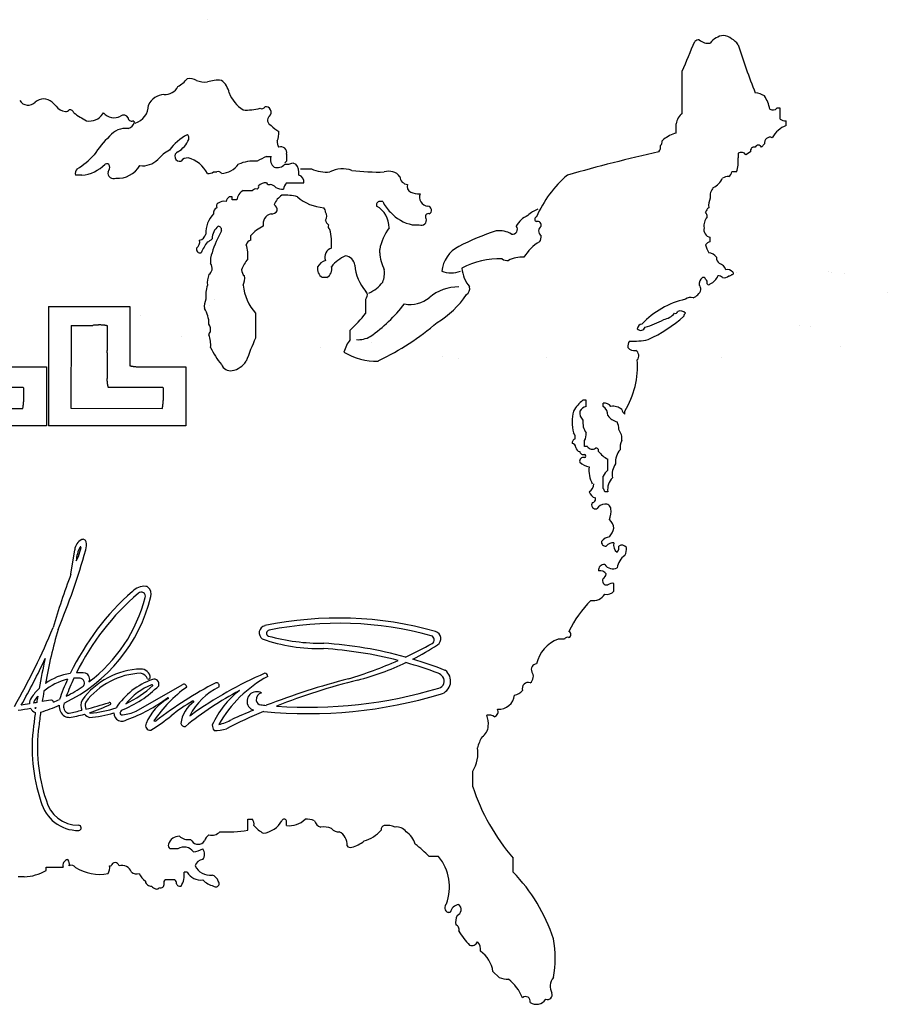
# Model space of a CAD drawing. Extents: x 11.9 to 28.9, y -4.9 to 4.9.
# Tile 4 of 4: x 20.6 to 28.9, y -4.7 to 4.7. Entities that reach past the tile are written whole.
import ezdxf

# ---------------------------------------------------------------- set-up
doc = ezdxf.new("R2010")
doc.units = 0
doc.header["$MEASUREMENT"] = 0
doc.linetypes.add('solid', pattern=[0])
doc.layers.get('0').update_dxf_attribs({"linetype": 'solid'})

msp = doc.modelspace()

# ---------------------------------------------------------------- linework, layer by layer
at = {"color": 3, "linetype": 'solid'}
for p, q in [((22.3842, 4.6809), (22.3842, 4.681)), ((26.906, 3.794), (26.906, 4.192)), ((20.949, 3.86), (20.912, 3.897)), ((21.3915, 3.7865), (21.399, 3.794)), ((27.836, 3.838), (27.806, 3.838)), ((27.836, 3.735), (27.836, 3.838)), ((21.694, 3.705), (21.679, 3.72)), ((26.847, 3.602), (26.847, 3.69)), ((27.895, 3.676), (27.895, 3.72)), ((26.714, 3.528), (26.7285, 3.543)), ((27.688, 3.499), (27.659, 3.469)), ((22.949, 3.38), (22.993, 3.38)), ((23.141, 3.4025), (23.141, 3.336)), ((27.437, 3.41), (27.437, 3.366)), ((27.555, 3.4245), (27.511, 3.395)), ((23.126, 3.321), (23.141, 3.336)), ((23.2, 3.321), (23.23, 3.307)), ((21.192, 3.203), (21.133, 3.203)), ((22.447, 3.233), (22.4765, 3.233)), ((23.274, 3.262), (23.377, 3.262)), ((27.423, 3.233), (27.378, 3.233)), ((23.141, 3.129), (23.304, 3.129)), ((22.624, 2.997), (22.595, 2.997)), ((22.624, 2.967), (22.624, 2.997)), ((22.728, 3.056), (22.816, 3.056)), ((22.669, 2.967), (22.624, 2.967)), ((24.056, 2.952), (24.0265, 2.952)), ((24.337, 2.731), (24.4035, 2.731)), ((22.802, 2.583), (22.802, 2.627)), ((27.172, 2.568), (27.172, 2.613)), ((24.027, 2.465), (24.027, 2.495)), ((27.4251, 2.2777), (27.4251, 2.2778)), ((28.2924, 2.2853), (28.2924, 2.2852)), ((28.3274, 2.2803), (28.3274, 2.2802)), ((28.4474, 2.2703), (28.4474, 2.2702)), ((23.525, 2.229), (23.481, 2.229)), ((23.909, 2.081), (23.894, 2.096)), ((28.8565, 2.0894), (28.8565, 2.0892)), ((22.4567, 2.0153), (22.4567, 2.0152)), ((23.894, 1.889), (23.894, 2.022)), ((20.8777, 1.9524), (20.8777, 0.8172)), ((20.8777, 1.9524), (21.6509, 1.9524)), ((21.6509, 1.9524), (21.6509, 1.3896)), ((22.4038, 1.9602), (22.4038, 1.9602)), ((22.846, 1.889), (22.846, 1.653)), ((21.7487, 1.8701), (21.7487, 1.8702)), ((21.0922, 1.7734), (21.0881, 0.9865)), ((21.0922, 1.7734), (21.2986, 1.7734)), ((21.4364, 1.5372), (21.4364, 1.7694)), ((23.746, 1.638), (23.746, 1.727)), ((28.0248, 1.7748), (28.0248, 1.7752)), ((28.1244, 1.7651), (28.1244, 1.7652)), ((22.143, 1.6694), (22.143, 1.6694)), ((23.9526, 1.6087), (23.9526, 1.6088)), ((23.9526, 1.6088), (23.9526, 1.6087)), ((21.4364, 1.2776), (21.4364, 1.5098)), ((23.4629, 1.5663), (23.4629, 1.5662)), ((28.4124, 1.5702), (28.4124, 1.5702)), ((24.012, 1.432), (24.0195, 1.439)), ((24.627, 1.4752), (24.627, 1.4752)), ((24.7813, 1.4558), (24.7813, 1.4559)), ((25.6142, 1.4701), (25.6142, 1.4702)), ((27.2773, 1.4652), (27.2773, 1.4652)), ((20.4665, 1.38), (20.8559, 1.38)), ((20.8559, 1.38), (20.8559, 0.8172)), ((21.7944, 1.38), (22.1838, 1.38)), ((22.1838, 1.38), (22.1838, 0.8172)), ((20.6318, 1.1832), (20.1182, 1.1832)), ((20.6415, 1.1752), (20.6318, 1.1832)), ((21.9597, 1.1832), (21.4461, 1.1832)), ((21.9694, 1.1752), (21.9597, 1.1832)), ((25.991, 1.062), (25.961, 1.062)), ((25.991, 1.003), (25.991, 1.062)), ((26.153, 1.003), (26.153, 1.033)), ((19.7603, 0.9865), (20.6318, 0.9825)), ((21.0881, 0.9865), (21.9597, 0.9825)), ((26.36, 0.929), (26.36, 0.959)), ((20.8559, 0.8172), (19.5498, 0.8172)), ((22.1838, 0.8172), (20.8777, 0.8172)), ((25.976, 0.62), (25.976, 0.679)), ((26.005, 0.62), (25.976, 0.62)), ((26.197, 0.398), (26.197, 0.501)), ((26.153, 0.221), (26.153, 0.339)), ((26.197, 0.191), (26.168, 0.191)), ((21.09, -0.5923), (21.1261, -0.3598)), ((21.1396, -0.4648), (21.1605, -0.4245)), ((26.256, -0.753), (26.256, -0.68)), ((25.784, -1.211), (25.725, -1.211)), ((21.7097, -1.895), (22.1482, -1.6453)), ((24.913, -2.614), (24.913, -2.466)), ((22.772, -2.924), (22.816, -2.924)), ((22.772, -3.027), (22.772, -2.924)), ((23.141, -2.983), (23.141, -2.938)), ((22.241, -3.13), (22.226, -3.116)), ((22.108, -3.204), (22.034, -3.204)), ((21.458, -3.367), (21.473, -3.367)), ((24.588, -3.278), (24.499, -3.278)), ((25.297, -3.426), (25.297, -3.293)), ((20.853, -3.381), (21.015, -3.381)), ((20.853, -3.411), (20.853, -3.381)), ((22.196, -3.426), (22.167, -3.426)), ((20.646, -3.47), (20.587, -3.47)), ((22.078, -3.5), (21.99, -3.5)), ((24.699, -3.81), (24.677, -3.81)), ((25.164, -4.43), (25.105, -4.371))]:
    msp.add_line(p, q, dxfattribs=at)
for centre, radius, start, end in [((27.3223, 4.3467), 0.187, 97.77033, 143.48066), ((27.2512, 4.3053), 0.2312, 36.53479, 78.57562), ((-6.1558, 18.2409), 35.9229, 336.97802, 337.46412), ((27.0607, 4.4372), 0.0513, 81.87272, 135.77665), ((27.1535, 4.5891), 0.1324, 229.78866, 278.03), ((33.6063, 6.3859), 6.468, 197.48048, 201.77955), ((22.2185, 3.981), 0.1399, 61.6089, 99.25789), ((21.9857, 4.1083), 0.1377, 265.55003, 332.63237), ((21.925, 4.352), 0.3574, 300.80428, 319.31716), ((22.366, 4.2991), 0.2112, 247.44983, 275.97871), ((22.4915, 3.7684), 0.3369, 84.97602, 107.89336), ((22.3998, 3.9458), 0.1993, 11.64259, 52.54267), ((21.9889, 3.7931), 0.1784, 94.48209, 155.18953), ((22.9006, 4.0996), 0.326, 200.3881, 238.03733), ((27.5795, 3.7817), 0.2053, 58.09053, 84.2602), ((27.3013, 3.7223), 0.4518, 13.85968, 31.15262), ((20.6813, 3.9614), 0.0935, 211.94209, 316.40533), ((20.8305, 3.8048), 0.1231, 48.52502, 131.47498), ((21.0378, 3.9118), 0.1028, 210.25564, 269.55573), ((21.6497, 3.8671), 0.1773, 286.98585, 360.30281), ((22.905, 3.866), 0.0318, 241.84979, 335.79939), ((22.9415, 3.8009), 0.0526, -44.54999, 98.19404), ((21.0432, 3.8485), 0.04, 261.04937, 320.40152), ((21.0815, 3.7865), 0.0373, 11.61146, 101.61146), ((21.8944, 4.9098), 1.3593, 235.17004, 241.0793), ((21.2665, 3.8642), 0.1472, 258.4372, 328.13886), ((21.4993, 3.883), 0.134, 221.58961, 297.42745), ((21.5905, 3.7195), 0.0534, 33.54158, 123.54112), ((21.6645, 3.7459), 0.0297, 173.96128, 299.26165), ((22.7647, 4.3084), 0.4868, 265.67035, 284.90988), ((23.0122, 3.7242), 0.0518, 129.77462, 248.3043), ((27.0339, 3.6527), 0.1906, 132.15395, 168.71281), ((27.768, 3.8787), 0.0557, 239.87761, 313.08833), ((21.6099, 3.7301), 0.0878, 286.63706, 343.36294), ((23.2326, 3.9005), 0.3283, 223.14837, 239.721), ((27.9929, 3.4317), 0.2632, 111.83566, 151.32443), ((27.884, 3.8003), 0.081, 233.66799, 277.80324), ((22.0755, 2.9053), 0.9088, 132.80609, 147.392), ((21.613, 3.4499), 0.1973, 83.59762, 141.77987), ((22.4153, 3.1648), 0.4758, 117.44719, 144.80486), ((22.1712, 3.554), 0.0413, -15.46225, 53.11143), ((22.8947, 3.5985), 0.1733, -24.00801, 6.12895), ((26.9392, 3.2684), 0.3461, 105.44413, 127.49232), ((27.74, 3.5097), 0.0531, 65.51728, 191.61335), ((21.9825, 3.6385), 0.2477, 300.44779, 337.31806), ((23.138, 3.517), 0.0857, 172.62316, 214.07417), ((23.0855, 3.4152), 0.0569, -12.85319, 108.96451), ((26.6197, 3.4728), 0.0801, 323.39513, 368.07609), ((26.6632, 3.5208), 0.0513, -45.77757, 8.12746), ((27.5925, 3.4316), 0.0382, 78.66622, 190.69365), ((27.6295, 3.4545), 0.0329, 26.17477, 153.82523), ((20.7543, 3.9067), 0.7554, 301.41051, 317.36061), ((22.1873, 3.1237), 0.354, 117.02389, 140.04224), ((22.1249, 3.3813), 0.0469, 111.08665, 285.00905), ((23.9709, 1.2262), 2.384, 115.38279, 117.74756), ((23.0807, 3.3497), 0.0928, 160.91207, 231.56554), ((30.394, -12.9505), 16.7905, 102.76527, 105.83285), ((27.4668, 3.3667), 0.0525, 32.57097, 124.51148), ((21.172, 3.5346), 0.3322, 273.44836, 316.7548), ((21.4285, 3.2775), 0.0329, 26.17564, 116.17518), ((21.3777, 3.281), 0.081, -36.33241, 7.80342), ((21.5355, 3.4179), 0.2446, 265.66315, 329.23258), ((21.7715, 3.4956), 0.2044, 262.75114, 314.98993), ((22.1977, 3.2903), 0.0759, 85.2119, 143.03008), ((22.1335, 3.09), 0.2849, 26.70541, 75.67182), ((22.5051, 3.4389), 0.2215, 274.12226, 323.44494), ((22.8388, 2.9118), 0.4248, 86.99755, 111.50929), ((23.0487, 3.3804), 0.1066, 256.01695, 316.46073), ((23.1408, 3.4316), 0.1255, 263.24914, 298.17733), ((23.1109, 3.2178), 0.1488, 354.31184, 396.8501), ((27.0785, 3.3365), 0.3597, 343.27792, 364.70411), ((21.1975, 3.218), 0.0663, 138.38569, 193.08532), ((21.4946, 3.2218), 0.0528, 167.68923, 295.18024), ((22.399, 3.2983), 0.081, 262.19666, 306.33255), ((22.4913, 3.2033), 0.0332, 26.37151, 116.37242), ((23.2392, 3.1402), 0.0658, 350.15762, 432.45036), ((23.5245, 3.6076), 0.3758, 246.88764, 274.50277), ((23.6752, 2.9968), 0.2654, 71.13077, 117.1584), ((24.012, 5.2245), 1.9924, 262.76269, 271.69693), ((24.1135, 3.1068), 0.1331, 37.56853, 108.60715), ((24.2941, 3.1902), 0.0752, 181.65646, 269.12338), ((26.5484, 2.3496), 1.1266, 130.75267, 156.15518), ((27.3377, 3.1041), 0.0847, 82.36384, 124.33349), ((27.3016, 3.2504), 0.0783, 307.21796, 347.18341), ((22.8519, 3.0925), 0.0243, 291.95844, 378.00792), ((22.938, 3.0482), 0.0816, 82.25178, 140.54796), ((22.975, 3.1418), 0.029, 206.24987, 292.29936), ((22.9765, 3.0385), 0.077, 37.08693, 82.94988), ((23.2466, 3.0405), 0.1378, 140.02694, 167.62242), ((24.3445, 3.0925), 0.0562, 156.39988, 246.39941), ((27.1205, 3.2545), 0.1876, 295.404, 334.59615), ((22.6475, 2.9295), 0.0855, 127.87487, 164.74513), ((22.7845, 2.9545), 0.1162, 119.10926, 173.80822), ((22.8495, 3.0276), 0.0439, 74.83062, 139.73218), ((23.1983, 2.8507), 0.1896, 122.28951, 157.58889), ((23.1008, 3.2045), 0.135, 242.30216, 274.78015), ((23.1265, 2.542), 0.4699, 75.52026, 93.59913), ((23.5208, 3.3103), 0.4181, 228.53204, 266.45529), ((24.396, 3.2085), 0.1832, 246.16898, 274.69776), ((24.4905, 2.9936), 0.0858, 157.83493, 266.35049), ((27.3037, 3.0005), 0.133, 140.55449, 187.9957), ((22.506, 2.908), 0.0326, 117.35, 207.35), ((22.5465, 2.8532), 0.1005, 79.39088, 123.52639), ((22.978, 2.863), 0.075, 0.77674, 53.12756), ((24.0282, 2.919), 0.033, 92.87374, 199.4456), ((23.8897, 2.7086), 0.2264, 358.06916, 421.71832), ((24.3527, 3.0871), 0.326, 204.47981, 226.9106), ((24.4794, 2.8686), 0.0398, 299.53796, 441.88823), ((27.3188, 2.9115), 0.1628, 154.34282, 186.52402), ((22.6208, 2.6568), 0.2482, 134.43868, 183.4063), ((22.5053, 2.8415), 0.0587, 118.76085, 187.33466), ((23.0163, 2.738), 0.0988, 103.64709, 192.86744), ((22.993, 2.909), 0.075, 269.99936, 323.13074), ((23.46, 2.8565), 0.0506, 351.47467, 406.17506), ((23.4719, 2.812), 0.0531, 315.86386, 404.13614), ((24.4051, 3.091), 0.3664, 221.33768, 259.29179), ((24.488, 2.8097), 0.0267, 65.65134, 227.5713), ((25.5258, 2.612), 0.2252, 113.21506, 152.50306), ((25.6142, 2.6383), 0.2531, 108.71388, 134.43467), ((27.2111, 2.8239), 0.0878, 128.06326, 163.36251), ((27.0912, 2.8123), 0.0513, 351.87244, 405.77785), ((22.5869, 2.5943), 0.1549, 128.23058, 178.63932), ((22.4899, 2.683), 0.033, 340.54072, 448.0328), ((23.0281, 2.4499), 0.2872, 112.11678, 141.93312), ((23.5888, 2.7965), 0.0817, 195.26861, 233.30491), ((23.5711, 2.716), 0.0345, 154.25629, 240.30668), ((24.4237, 2.7753), 0.0486, -114.4976, 17.65749), ((25.2914, 2.6865), 0.0455, 258.08946, 400.43948), ((25.5274, 2.7825), 0.0244, 112.61874, 247.38126), ((25.529, 2.727), 0.0348, -18.43486, 108.43454), ((25.5946, 2.6715), 0.0552, 126.26216, 233.73784), ((27.2428, 2.7209), 0.1313, 140.13589, 188.702), ((22.2935, 2.6625), 0.0821, 284.45919, 345.54081), ((23.5649, 2.1006), 1.19, 151.30229, 162.16698), ((22.9538, 2.546), 0.6163, 356.55819, 373.12987), ((24.5223, 2.4032), 0.5038, 143.76451, 169.50296), ((25.8276, 0.5155), 2.2653, 107.83065, 117.54697), ((25.1635, 2.4375), 0.2364, 59.91347, 97.16908), ((25.4947, 2.6122), 0.0689, -39.98315, 12.36786), ((27.1815, 2.6831), 0.0708, 165.37856, 262.30153), ((22.2421, 2.5685), 0.0734, 305.80084, 371.39974), ((22.815, 2.255), 0.5294, 143.75897, 156.6316), ((22.3665, 2.6468), 0.0817, 285.26828, 323.30553), ((22.8084, 2.5314), 0.052, 97.10383, 171.60846), ((22.4364, 2.4355), 0.3369, 354.97596, 377.89359), ((25.7336, 2.2337), 0.3826, 119.11164, 150.694), ((27.1935, 2.4852), 0.0856, 104.567, 141.03205), ((27.4142, 2.6124), 0.2965, 194.32819, 209.80782), ((22.318, 2.498), 0.0348, 161.5649, 288.43479), ((22.642, 2.384), 0.2251, 158.91097, 185.60841), ((23.5944, 2.4225), 0.0901, 106.39031, 200.47959), ((23.8489, 2.1111), 0.3565, 114.32806, 141.71964), ((23.6855, 2.3305), 0.1068, 8.90441, 81.09544), ((24.4268, 2.4866), 0.4004, 183.09574, 207.29486), ((24.9135, 2.2575), 0.298, 116.60659, 174.12937), ((27.1374, 2.3477), 0.1189, 38.04008, 80.48896), ((22.347, 2.314), 0.0857, 352.62328, 394.07405), ((23.1038, 2.1475), 0.4206, 142.08364, 158.30681), ((23.5695, 2.2405), 0.1618, 111.55902, 145.57161), ((24.221, 2.3768), 0.431, 183.9653, 220.65721), ((25.1597, 1.6766), 0.7302, 87.39012, 118.70807), ((25.241, 2.4713), 0.081, 233.66799, 277.80324), ((25.3777, 2.1507), 0.2712, 85.29429, 117.62315), ((27.3035, 2.42), 0.0725, 179.22354, 233.12747), ((27.2349, 2.2779), 0.0878, 16.63645, 73.36309), ((22.5963, 2.1772), 0.2095, 157.33261, 186.09567), ((22.3556, 2.3204), 0.0783, 307.21796, 347.18341), ((22.7865, 2.3025), 0.0735, 179.6096, 232.74104), ((23.535, 2.3139), 0.1006, 169.65364, 237.54662), ((23.4779, 2.31), 0.0937, -59.84553, 13.58275), ((23.8314, 2.2735), 0.2414, 338.49117, 367.01995), ((24.706, 2.5445), 0.2715, 250.86649, 289.13351), ((25.1191, 2.3427), 0.3112, 184.73355, 220.644), ((27.3337, 2.2371), 0.0676, 40.00294, 102.61103), ((27.35, 2.279), 0.035, 268.41956, 323.11921), ((27.3818, 2.2692), 0.0119, 251.56396, 431.56541), ((22.7086, 2.0515), 0.3369, 162.10636, 185.02406), ((22.5697, 2.2255), 0.1733, -24.00833, 6.12898), ((23.203, 2.2065), 0.4778, 186.1929, 221.65214), ((23.7859, 2.3921), 0.3403, 293.94104, 322.52645), ((27.1452, 2.1668), 0.0781, 127.19727, 188.66672), ((27.0322, 2.1183), 0.0513, 351.87226, 405.77804), ((27.1053, 2.2075), 0.0227, 16.67792, 108.62169), ((27.1011, 2.1806), 0.0422, -14.56401, 52.21431), ((27.157, 2.1775), 0.0168, 206.56287, 333.43713), ((27.1184, 2.2959), 0.1369, 293.07469, 337.70478), ((27.2525, 2.1915), 0.053, 45.00018, 98.13028), ((27.3047, 2.2945), 0.0672, 257.31242, 311.21635), ((23.8287, 2.07), 0.081, 323.66786, 367.80337), ((24.7763, 1.7154), 0.4246, 89.49643, 130.76424), ((24.1039, 2.58), 0.9093, 301.05952, 325.58342), ((24.8111, 2.1255), 0.0734, -54.19896, 11.39966), ((26.9725, 2.1475), 0.1164, 288.27979, 341.72002), ((22.5279, 1.9523), 0.1698, 155.75261, 186.16852), ((23.0949, 2.8772), 1.4741, 304.88427, 322.40935), ((24.3185, 2.2575), 0.285, 258.76894, 309.30349), ((27.1127, 1.2317), 0.81, 102.67056, 136.8192), ((26.987, 1.9555), 0.0844, 74.89398, 128.02336), ((22.125, 1.7839), 0.278, 0.43451, 32.67973), ((22.7968, 2.7427), 1.3902, 313.05932, 322.11229), ((26.7014, 1.9976), 0.1699, 279.35521, 320.25446), ((26.8395, 1.9115), 0.0237, 251.56464, 341.5651), ((26.8897, 1.8538), 0.0574, 37.89628, 118.88076), ((26.9591, 1.8595), 0.0381, 129.24028, 179.22133), ((22.3007, 1.7268), 0.1182, 352.83094, 390.08636), ((22.9064, 3.745), 2.5606, 295.76542, 310.60552), ((26.5285, 1.7355), 0.0509, 97.33466, 172.6658), ((26.3588, 2.4668), 0.7366, 285.20659, 300.17097), ((25.9937, 2.9088), 1.4, 294.80355, 311.48077), ((22.425, 1.69), 0.0231, 107.65059, 197.65014), ((26.511, 1.7668), 0.0413, 216.88813, 285.46223), ((26.5099, 1.7696), 0.0442, 285.89578, 342.16186), ((22.1447, 1.59), 0.2745, 354.565, 379.80341), ((25.6056, 0.4133), 3.0253, 155.80794, 160.32129), ((24.0112, 1.4316), 0.336, 142.11429, 164.7556), ((23.82, 1.8813), 0.2438, 266.47229, 298.94997), ((26.4565, 1.579), 0.0691, 139.399, 192.52873), ((26.4372, 2.3295), 0.7063, 267.30171, 281.74323), ((23.1379, 1.908), 0.7979, 205.53888, 219.35767), ((23.9935, 2.0078), 0.5761, 237.85855, 271.84019), ((26.4483, 1.6063), 0.0728, 215.50832, 281.69194), ((26.433, 1.4842), 0.059, 319.69311, 419.44069), ((22.5783, 1.5552), 0.2171, 282.16361, 325.41516), ((25.6575, 1.387), 0.8226, -31.35367, 4.11314), ((22.6092, 1.4367), 0.0948, 201.44069, 278.94997), ((26.1887, 0.7753), 0.3661, 128.45715, 149.88391), ((26.164, 0.9539), 0.0799, 37.95062, 97.91381), ((26.2476, 0.8555), 0.3896, 164.5924, 195.4076), ((26.0318, 0.9443), 0.1019, 171.67508, 225.97403), ((26.0215, 0.8985), 0.1089, 106.27034, 146.23743), ((26.101, 0.922), 0.0963, -4.17071, 57.30096), ((26.2455, 0.8713), 0.133, 50.55475, 97.99562), ((26.4125, 0.9965), 0.0855, 195.2561, 232.12445), ((26.1228, 0.8485), 0.1633, 172.08153, 216.21761), ((26.329, 1.0175), 0.1671, 217.83091, 255.08643), ((26.1837, 0.7967), 0.1182, 352.83074, 390.08727), ((25.8077, 0.7043), 0.0801, 351.92392, 396.60488), ((25.8777, 0.7372), 0.1143, -30.63778, 7.41428), ((26.1974, 0.6973), 0.1338, 352.16325, 399.28605), ((25.8945, 0.6565), 0.0373, 101.61095, 191.61154), ((26.4768, 0.6085), 0.1628, 154.34274, 186.52407), ((25.857, 0.6115), 0.0375, 1.57958, 88.42042), ((25.932, 0.6125), 0.0375, 180.01106, 268.44118), ((25.9647, 0.578), 0.0339, 185.00626, 289.39425), ((26.0495, 0.6495), 0.0534, 213.54101, 303.54147), ((26.0865, 0.5825), 0.0237, -18.43496, 108.4353), ((26.3486, 0.7706), 0.3093, 219.22578, 240.65254), ((26.4436, 0.4737), 0.1734, 137.87287, 185.51578), ((25.9643, 0.483), 0.035, 70.41017, 198.30281), ((26.052, 0.6048), 0.1797, 227.65274, 259.73321), ((25.9719, 0.531), 0.0156, 285.41648, 434.58352), ((26.2972, 0.3947), 0.2791, 173.15902, 207.69818), ((26.3186, 0.2614), 0.1828, 131.67477, 154.89666), ((26.42, 0.3535), 0.1814, 145.22125, 189.3567), ((26.3528, 0.2132), 0.1573, 135.25883, 188.12983), ((25.9705, 0.2705), 0.0937, 301.91428, 356.61456), ((26.1041, 0.2161), 0.0878, 196.63646, 253.36355), ((26.1305, 0.191), 0.0375, 0.0003, 53.13085), ((26.0478, 0.121), 0.0331, 273.79655, 379.42677), ((26.0823, 0.0662), 0.039, 145.91315, 287.51485), ((26.1713, -0.0167), 0.0897, 92.39958, 149.41312), ((26.176, 0.0222), 0.0515, 7.54688, 99.48778), ((26.0187, 0.0067), 0.2095, 337.33231, 366.09573), ((26.1302, -0.1708), 0.1267, 6.92444, 49.80293), ((26.0446, -0.094), 0.2202, 319.49507, 343.77757), ((21.2406, -0.3679), 0.1148, 115.04167, 175.93001), ((21.2047, -0.2911), 0.03, 8.84986, 115.04167), ((26.2293, -0.3503), 0.1146, 98.66741, 142.80363), ((14.6501, 1.5083), 6.8413, 337.429, 344.13135), ((21.4685, -0.4873), 0.3297, 152.45749, 176.09729), ((14.6501, 1.5083), 6.7913, 343.46482, 344.22041), ((21.1806, -0.3371), 0.005, 344.22039, 512.45749), ((21.0484, -0.3155), 0.1882, 345.58455, 368.84986), ((26.1747, -0.2883), 0.0375, 168.84016, 281.16003), ((26.245, -0.3768), 0.0816, 82.25179, 140.54787), ((26.3326, -0.319), 0.08, 163.30789, 234.34177), ((26.2355, -0.3397), 0.0672, -41.21635, 12.68758), ((26.3299, -0.3696), 0.0532, 33.87851, 122.89848), ((26.2494, -0.3548), 0.1255, 331.82308, 366.75077), ((26.454, -0.5552), 0.1696, 123.66349, 172.15108), ((26.1601, -0.5532), 0.0518, 81.19787, 189.76504), ((26.1237, -0.6314), 0.0709, 34.70758, 101.96042), ((26.2457, -0.4435), 0.0972, 216.96752, 294.50333), ((26.6001, -2.7155), 5.905, 158.92766, 164.13365), ((26.186, -0.6563), 0.0393, 147.1641, 286.26448), ((26.1129, -0.577), 0.0705, 304.65244, 348.56998), ((21.7885, -0.8658), 0.1579, 85.18202, 136.10832), ((21.7984, -0.7483), 0.04, 49.39545, 85.18202), ((21.7703, -0.7811), 0.0831, 342.62085, 409.39546), ((26.245, -0.765), 0.0857, 82.62326, 124.07419), ((20.3742, -0.4474), 1.5184, 295.43765, 346.34261), ((23.3095, -2.6086), 2.4706, 131.43256, 154.29497), ((23.3095, -2.6086), 2.4206, 130.6901, 153.57842), ((20.3742, -0.4474), 1.4684, 307.14597, 345.56124), ((21.7575, -0.8035), 0.04, 345.56124, 490.6901), ((26.8367, -1.6246), 1.1204, 135.68759, 154.19817), ((26.0589, -0.7164), 0.1278, 259.23954, 328.60536), ((26.1863, -0.6925), 0.0924, 258.60284, 319.04662), ((23.6343, -4.4036), 3.3938, 74.19706, 101.87808), ((14.6501, 1.5083), 6.7913, 330.36096, 337.40428), ((26.6001, -2.7155), 5.855, 164.1623, 169.33966), ((22.9502, -1.151), 0.07, 101.87808, 235.35977), ((23.6343, -4.4036), 3.3438, 74.68453, 101.36857), ((23.4506, 0.334), 1.6345, 250.69963, 271.42752), ((22.9811, -1.1548), 0.03, 101.36857, 243.55829), ((23.4838, 0.7324), 1.9825, 254.90979, 270.30715), ((24.5069, -1.2172), 0.04, 299.05662, 434.68453), ((24.5395, -1.2055), 0.07, 303.35562, 434.19706), ((25.8467, -1.5265), 0.3382, 111.08943, 166.40143), ((25.8135, -1.2255), 0.0329, 63.82441, 153.82486), ((25.8135, -1.1665), 0.0329, 296.17568, 423.82432), ((23.2539, -5.0576), 3.7651, 75.42315, 86.38446), ((23.2539, -5.0576), 3.8151, 74.50368, 86.38446), ((22.5992, 2.2164), 3.968, 294.953, 299.05662), ((23.192, 0.8416), 2.5207, 297.16355, 303.35562), ((14.6501, 1.5083), 6.8413, 330.70443, 334.8836), ((26.6001, -2.7155), 5.905, 167.08356, 169.91497), ((23.2539, -5.0576), 3.8151, 68.52361, 73.41685), ((21.7811, -2.2212), 0.7268, 92.20022, 143.60904), ((21.7575, -1.5821), 0.0872, 2.36128, 92.8167), ((22.5992, 2.2164), 3.968, 286.57189, 293.81607), ((23.192, 0.8416), 2.5207, 284.39072, 295.48109), ((23.2539, -5.0576), 3.7651, 69.32805, 74.2419), ((25.5212, -1.499), 0.0521, 93.55119, 204.97767), ((21.1642, -2.081), 0.55, 98.4448, 125.33423), ((23.3095, -2.6086), 2.4206, 154.9395, 159.31573), ((21.1642, -2.081), 0.5, 89.89593, 95.43882), ((21.1642, -2.081), 0.55, 83.40983, 92.33613), ((21.165, -1.651), 0.07, 71.39446, 89.89593), ((21.173, -1.6274), 0.045, 0, 71.39446), ((21.2112, -1.5895), 0.0572, -29.63588, 73.55856), ((21.7811, -2.2212), 0.6868, 92.20022, 143.26029), ((21.7341, -1.6248), 0.0922, 22.95557, 77.07112), ((21.827, -1.5717), 0.0189, 244.93212, 338.85262), ((21.8811, -1.6381), 0.0462, 340.61431, 470.83145), ((24.396, -4.9234), 3.6901, 113.32788, 125.85256), ((23.5251, -2.6032), 1.181, 118.45841, 150.49531), ((22.93, -1.567), 0.0324, 3.57179, 81.48769), ((25.7413, -9.1519), 7.8278, 104.88166, 110.92193), ((24.5477, -1.6284), 0.1, 36.05273, 69.32805), ((24.5729, -1.6101), 0.0689, 284.45209, 396.05273), ((24.5729, -1.6101), 0.1289, 285.03667, 412.88257), ((25.4152, -1.5656), 0.0738, 306.40802, 397.17769), ((21.1642, -2.081), 0.55, 133.40061, 145.14036), ((21.1642, -2.081), 0.5, 102.31773, 131.546), ((23.3095, -2.6086), 2.4706, 155.71632, 160.52292), ((20.3742, -0.4474), 1.4684, 297.18252, 304.55677), ((21.173, -1.6274), 0.045, 319.29934, 360), ((22.0878, -2.2389), 0.6815, 109.10728, 146.5196), ((21.1967, -0.9333), 1.0241, 291.35792, 315.30912), ((22.0779, -2.1966), 0.5951, 112.02919, 141.34456), ((21.1967, -0.9333), 0.9841, 295.03777, 313.14748), ((21.8592, -1.6551), 0.0111, 20.1288, 114.26004), ((22.8838, -2.65), 1.2025, 125.14876, 146.65777), ((24.3239, -5.1661), 3.9984, 117.6673, 127.3213), ((22.1644, -1.667), 0.027, 0.51618, 126.82959), ((22.7608, -2.2108), 0.605, 115.55623, 153.41124), ((22.4713, -1.6548), 0.0302, -19.56818, 97.72102), ((25.2642, -7.4316), 6.0081, 103.92391, 111.67364), ((23.3458, 2.4888), 4.3475, 266.03675, 286.63171), ((25.4416, -1.6813), 0.059, 72.79909, 196.42144), ((20.795, -1.8238), 0.1, 145.14036, 181.09811), ((21.1642, -2.081), 0.51, 139.89828, 145.74007), ((26.6001, -2.7155), 5.905, 170.6149, 171.21874), ((26.6001, -2.7155), 5.855, 170.08037, 171.05628), ((21.1191, -0.5742), 1.4895, 289.88247, 306.60261), ((22.2514, -2.199), 0.4845, 118.64121, 157.22936), ((22.0117, -1.7767), 0.00808, 21.81137, 123.472), ((24.2624, -4.6323), 3.326, 118.13625, 128.79435), ((23.1749, -2.3466), 0.8064, 126.60934, 156.60566), ((22.8548, -1.8007), 0.09, 96.53531, 252.59942), ((22.8563, -1.8138), 0.1032, 63.43837, 96.53531), ((22.9159, -1.7837), 0.0637, 102.22864, 188.55644), ((23.3458, 2.4888), 4.4075, 264.49792, 286.61913), ((25.1613, -1.7258), 0.1507, 265.33297, 353.43829), ((25.2789, -1.6069), 0.1398, 283.25665, 319.35144), ((29.0004, -53.2377), 52.0325, 99.17173, 99.30452), ((30.2678, -57.9681), 56.9526, 99.67641, 99.75662), ((20.7701, -1.8406), 0.07, 205.20859, 253.79962), ((20.7896, -1.8259), 0.0568, 145.74007, 173.26992), ((30.2678, -57.9681), 56.9526, 99.60569, 99.63736), ((29.0004, -53.2377), 52.0325, 99.11567, 99.12637), ((20.7529, -1.8624), 0.00567, 195.18537, 307.68114), ((26.6001, -2.7155), 5.905, 171.6932, 171.73772), ((20.3742, -0.4474), 1.5184, 286.34647, 293.47898), ((30.2678, -57.9681), 56.9526, 99.47056, 99.55266), ((20.9, -1.8155), 0.024, 15.06864, 97.74515), ((20.3742, -0.4474), 1.4684, 291.95509, 294.38086), ((21.0878, -1.8504), 0.1092, 174.58966, 237.62388), ((21.0878, -1.8504), 0.0692, 152.65102, 237.62388), ((21.3046, -1.8416), 0.1202, 154.58079, 202.07894), ((21.3046, -1.8416), 0.0802, 157.09031, 206.05058), ((20.0816, 2.5859), 4.6087, 284.46209, 287.23155), ((20.8836, -0.6768), 1.2922, 287.17194, 296.96672), ((21.1967, -0.9333), 0.9841, 274.34876, 289.13866), ((21.4261, -1.7491), 0.07, 287.23155, 292.09064), ((21.4572, -1.8257), 0.0127, -12.49893, 112.09064), ((22.9949, -3.108), 1.5066, 119.75154, 129.17121), ((22.4309, -2.0511), 0.2985, 124.976, 172.77675), ((22.2512, -1.8076), 0.0086, 7.77164, 117.59145), ((22.9024, -1.7857), 0.05, 188.55644, 264.07782), ((23.3458, 2.4888), 4.3475, 264.07782, 264.72456), ((26.6001, -2.7155), 5.905, 172.13908, 173.37271), ((26.6001, -2.7155), 5.855, 172.03757, 173.377), ((21.0722, -1.875), 0.08, 237.62388, 270.7431), ((21.0722, -1.875), 0.04, 237.62388, 270.7431), ((20.0816, 2.5859), 4.6087, 282.41863, 283.95767), ((20.8836, -0.6768), 1.2922, 278.43759, 284.99897), ((21.3046, -1.8416), 0.1202, 223.92295, 250.75679), ((21.1967, -0.9333), 1.0241, 273.82744, 287.03747), ((21.3046, -1.8416), 0.0802, 240.50101, 245.42473), ((21.5767, -1.9117), 0.08, 180.484, 307.77333), ((21.5736, -1.9143), 0.0174, 140.95941, 295.7967), ((22.0779, -2.1966), 0.5951, 148.65382, 150.47832), ((21.5458, -1.5465), 0.3851, 275.26959, 295.19239), ((20.7896, -0.3748), 2.0053, 301.88831, 308.69346), ((22.2153, -1.9123), 0.028, 279.0869, 314.0323), ((25.2642, -7.4316), 6.0081, 112.93237, 116.66255), ((25.7413, -9.1519), 7.8278, 111.85102, 113.5061), ((25.068, -2.0176), 0.0855, 53.37396, 104.91311), ((24.8378, -2.0158), 0.2233, 354.28168, 381.19891), ((25.0987, -1.898), 0.0549, 291.6879, 383.63049), ((22.3058, -2.2443), 1.5853, 172.3738, 198.73752), ((22.3058, -2.2443), 1.5353, 172.35763, 198.82012), ((21.8458, -2.0317), 0.0459, 153.75221, 273.92698), ((21.8868, -1.9668), 0.0235, 251.06755, 303.25096), ((22.1699, -2.0048), 0.0362, 193.9366, 283.88687), ((22.5131, -2.0317), 0.0785, 176.19129, 217.97938), ((22.4213, -1.6487), 0.3805, 281.50904, 301.339), ((24.9246, -2.0289), 0.1357, 304.25672, 356.13373), ((22.461, -1.7475), 0.3326, 268.31252, 288.79665), ((25.3616, -2.3549), 0.4193, 149.32807, 164.80753), ((24.6387, -2.2965), 0.3225, 328.29062, 369.18943), ((26.7833, -2.0044), 1.9672, 198.05391, 220.92566), ((21.1573, -2.6669), 0.3633, 193.81147, 270.91836), ((21.1573, -2.6669), 0.3133, 193.42948, 270.91836), ((21.1621, -3.0051), 0.025, 272.45097, 449.38615), ((22.7517, -2.9718), 0.0801, 351.9238, 396.60541), ((23.0654, -2.7926), 0.3019, 219.08524, 241.1128), ((22.8877, -2.8177), 0.2414, 277.56455, 330.11301), ((23.119, -2.9465), 0.0236, 21.20606, 158.79394), ((23.169, -2.772), 0.2129, 262.44114, 314.42876), ((23.3365, -3.0963), 0.1733, 65.99206, 96.12888), ((23.4889, -2.9165), 0.0847, 194.71757, 254.31957), ((23.4917, -3.1944), 0.1981, 67.05136, 97.46776), ((24.0808, -3.021), 0.0393, 104.46779, 188.75456), ((24.0933, -3.1968), 0.2149, 67.64356, 95.94217), ((22.1162, -3.1865), 0.1007, 86.67404, 164.71655), ((22.2075, -2.9849), 0.1324, 229.7883, 278.03013), ((22.506, -3.1937), 0.1602, 130.00855, 156.56287), ((22.4325, -2.9784), 0.0972, 252.33632, 319.11324), ((22.58, -1.9882), 1.0564, 265.98301, 280.47212), ((23.6312, -2.9648), 0.0781, 217.1972, 278.66697), ((23.5797, -3.1643), 0.1377, -4.44993, 62.63238), ((23.7828, -2.7973), 0.3463, 286.12451, 318.45335), ((24.1898, -3.106), 0.109, 35.96185, 97.77505), ((24.1489, -3.2301), 0.2281, 17.88979, 55.53878), ((22.0485, -3.1745), 0.0329, 153.82504, 243.82414), ((22.3, -3.0907), 0.0709, 213.64533, 326.35467), ((23.7465, -3.1584), 0.0338, 209.32517, 295.37466), ((23.6911, -2.9016), 0.2958, 283.6777, 309.45222), ((23.1454, -4.6697), 1.9414, 45.79531, 51.0446), ((22.165, -3.3), 0.1117, 36.2553, 120.67549), ((22.2307, -3.0149), 0.2204, 276.32724, 300.92846), ((22.2689, -3.256), 0.0914, 325.31315, 394.68685), ((21.0675, -3.3629), 0.0555, 98.28626, 198.98166), ((21.0067, -3.3523), 0.0689, 347.63222, 399.98285), ((21.096, -3.4056), 0.0444, 33.62636, 119.6763), ((21.3447, -3.3817), 0.1143, -30.63709, 7.41413), ((21.51, -3.374), 0.0377, 10.71277, 169.28723), ((21.5765, -3.4555), 0.0933, 18.43493, 108.43493), ((22.3458, -3.3861), 0.0782, 91.30541, 165.82504), ((22.4172, -3.289), 0.1666, 207.89867, 275.07892), ((24.2328, -3.5675), 0.4583, -20.50096, 39.17784), ((20.6366, -3.0445), 0.4256, 271.26263, 300.55505), ((21.362, -3.0217), 0.4261, 237.48955, 280.95883), ((21.7165, -3.3564), 0.0866, 233.51773, 285.05612), ((21.951, -3.3315), 0.2382, 207.10664, 230.02398), ((21.9713, -3.4518), 0.1973, -32.91967, 7.49741), ((22.322, -3.359), 0.1427, 208.00168, 278.86829), ((22.4105, -3.5355), 0.0833, 14.95384, 75.04616), ((24.1146, -4.5722), 1.6467, 18.08389, 44.10864), ((21.8496, -3.5076), 0.0519, 187.09038, 278.24315), ((21.9441, -3.5443), 0.0319, 243.8839, 374.20775), ((21.9995, -3.5253), 0.027, 110.68433, 204.63439), ((22.0571, -3.5299), 0.0365, 349.63006, 415.0509), ((22.126, -3.5262), 0.0346, 197.27279, 288.56019), ((22.4869, -3.37), 0.1932, 222.30595, 258.0845), ((22.469, -3.5365), 0.0315, -134.35615, 45.64385), ((21.9215, -3.509), 0.0817, 217.78636, 255.43657), ((21.9015, -3.5534), 0.0346, 269.19898, 325.50122), ((24.6974, -3.7639), 0.0504, 134.60752, 246.125), ((24.7873, -3.8253), 0.0896, 94.64294, 170.18549), ((24.7396, -3.7827), 0.0618, 294.28416, 409.14386), ((24.888, -3.9055), 0.1399, 151.60881, 189.25799), ((24.7365, -3.972), 0.046, -19.01884, 72.92351), ((25.2881, -3.6999), 0.5836, 209.46957, 226.04129), ((24.9055, -4.0692), 0.0555, 246.09679, 338.03871), ((24.8837, -4.1643), 0.1043, 351.87045, 405.38561), ((24.698, -4.2455), 0.9991, 349.35869, 370.64131), ((24.807, -4.4219), 0.3023, 9.6928, 53.45562), ((25.2447, -4.206), 0.2381, 250.17631, 271.74477), ((24.9858, -4.7816), 0.4299, 21.79053, 51.743), ((25.7747, -4.5132), 0.1261, 138.71133, 210.40807), ((25.6217, -4.5918), 0.0466, -108.43495, 18.43495), ((25.4151, -4.6556), 0.0451, -13.26724, 131.79656), ((25.518, -4.577), 0.1068, 236.45867, 326.45867)]:
    msp.add_arc(centre, radius, start, end, dxfattribs=at)
for points in [[(21.4364, 1.7694), (21.3832, 1.7831), (21.2986, 1.7734)], [(21.4364, 1.5098), (21.4324, 1.5194), (21.4364, 1.5372)], [(21.6509, 1.3896), (21.7097, 1.3759), (21.7944, 1.38)], [(21.4461, 1.1832), (21.4324, 1.2284), (21.4364, 1.2776)], [(20.6318, 0.9825), (20.6455, 1.0591), (20.6415, 1.1752)], [(21.9597, 0.9825), (21.9734, 1.0591), (21.9694, 1.1752)]]:
    msp.add_open_spline(points, degree=2, dxfattribs=at)

doc.saveas('drawing.dxf')
